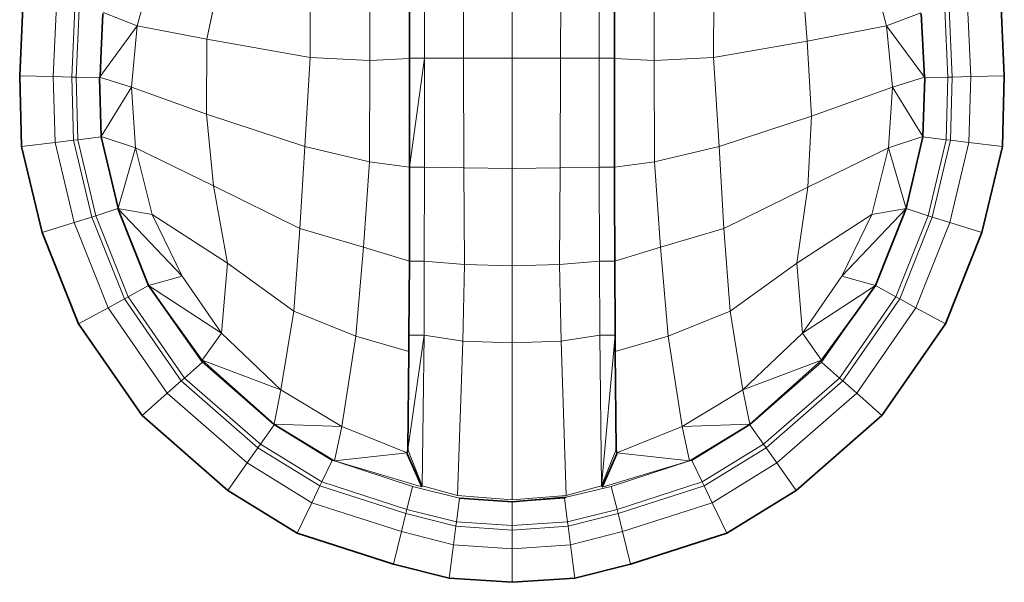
# Model space of a CAD drawing. Header units: inches. Extents: x 0 to 12.9, y 0 to 8.3.
# Tile 11 of 33: x 3.292 to 3.501, y 6.375 to 6.494. Entities that reach past the tile are written whole.
import ezdxf

# ---------------------------------------------------------------- set-up
doc = ezdxf.new("R2010")
doc.units = ezdxf.units.IN
doc.header["$MEASUREMENT"] = 0

# ---------------------------------------------------------------- blocks, each defined once
blk = doc.blocks.new('MODEL_0')
at = {"lineweight": 0}
for p, q in [((3.31695, 6.49306), (3.32105, 6.508)), ((3.32105, 6.508), (3.31695, 6.49306)), ((3.38616, 6.48623), (3.38609, 6.50662)), ((3.38609, 6.50662), (3.38616, 6.48623)), ((3.39644, 6.48624), (3.39644, 6.50686)), ((3.39644, 6.50686), (3.39644, 6.48624)), ((3.40679, 6.50662), (3.40672, 6.48623)), ((3.40672, 6.48623), (3.40679, 6.50662)), ((3.47592, 6.49306), (3.47182, 6.508)), ((3.47182, 6.508), (3.47592, 6.49306)), ((3.33168, 6.49022), (3.33514, 6.50633)), ((3.33514, 6.50633), (3.33168, 6.49022)), ((3.35364, 6.50501), (3.35365, 6.48634)), ((3.35365, 6.48634), (3.35364, 6.50501)), ((3.36628, 6.48572), (3.36628, 6.50446)), ((3.36628, 6.50446), (3.36628, 6.48572)), ((3.37469, 6.48623), (3.37469, 6.50523)), ((3.37469, 6.50523), (3.37469, 6.48623)), ((3.37791, 6.48623), (3.37791, 6.50639)), ((3.37791, 6.50639), (3.37791, 6.48623)), ((3.41496, 6.50639), (3.41496, 6.48623)), ((3.41496, 6.48623), (3.41496, 6.50639)), ((3.41819, 6.50523), (3.41818, 6.48623)), ((3.41818, 6.48623), (3.41819, 6.50523)), ((3.4266, 6.50446), (3.4266, 6.48572)), ((3.4266, 6.48572), (3.4266, 6.50446)), ((3.43921, 6.48634), (3.43923, 6.50501)), ((3.43923, 6.50501), (3.43921, 6.48634)), ((3.45904, 6.48984), (3.45774, 6.50633)), ((3.45774, 6.50633), (3.45904, 6.48984)), ((3.29273, 6.49874), (3.292, 6.48246)), ((3.292, 6.48246), (3.29273, 6.49874)), ((3.50088, 6.48246), (3.50015, 6.49874)), ((3.50015, 6.49874), (3.50088, 6.48246)), ((3.2991, 6.4823), (3.29978, 6.49747)), ((3.29978, 6.49747), (3.2991, 6.4823)), ((3.30304, 6.48221), (3.30369, 6.49677)), ((3.30369, 6.49677), (3.30304, 6.48221)), ((3.30396, 6.4822), (3.3046, 6.4966)), ((3.3046, 6.4966), (3.30396, 6.4822)), ((3.48827, 6.4966), (3.48892, 6.4822)), ((3.48892, 6.4822), (3.48827, 6.4966)), ((3.48919, 6.49677), (3.48984, 6.48221)), ((3.48984, 6.48221), (3.48919, 6.49677)), ((3.4931, 6.49747), (3.49377, 6.4823)), ((3.49377, 6.4823), (3.4931, 6.49747)), ((3.30926, 6.48777), (3.30961, 6.4957)), ((3.30961, 6.4957), (3.30926, 6.48777)), ((3.31695, 6.49306), (3.30974, 6.49592)), ((3.30974, 6.49592), (3.31695, 6.49306)), ((3.47592, 6.49306), (3.48318, 6.49587)), ((3.48318, 6.49587), (3.47592, 6.49306)), ((3.48326, 6.4957), (3.48392, 6.48219)), ((3.48392, 6.48219), (3.48326, 6.4957)), ((3.30908, 6.48236), (3.31695, 6.49306)), ((3.31695, 6.49306), (3.30908, 6.48236)), ((3.31572, 6.48004), (3.31695, 6.49306)), ((3.31695, 6.49306), (3.31572, 6.48004)), ((3.31695, 6.49306), (3.33168, 6.49022)), ((3.33168, 6.49022), (3.31695, 6.49306)), ((3.47592, 6.49306), (3.45904, 6.48984)), ((3.45904, 6.48984), (3.47592, 6.49306)), ((3.48392, 6.48219), (3.47592, 6.49306)), ((3.47592, 6.49306), (3.47714, 6.48004)), ((3.47714, 6.48004), (3.47592, 6.49306)), ((3.47592, 6.49306), (3.48392, 6.48219)), ((3.33165, 6.47432), (3.33168, 6.49022)), ((3.33168, 6.49022), (3.33165, 6.47432)), ((3.35365, 6.48634), (3.33168, 6.49022)), ((3.33168, 6.49022), (3.35365, 6.48634)), ((3.45904, 6.48984), (3.43921, 6.48634)), ((3.43921, 6.48634), (3.45904, 6.48984)), ((3.45904, 6.48984), (3.46, 6.47392)), ((3.46, 6.47392), (3.45904, 6.48984)), ((3.30908, 6.48236), (3.30926, 6.48777)), ((3.30926, 6.48777), (3.30908, 6.48236)), ((3.35365, 6.48634), (3.3525, 6.4675)), ((3.3525, 6.4675), (3.35365, 6.48634)), ((3.35365, 6.48634), (3.36628, 6.48572)), ((3.36628, 6.48572), (3.35365, 6.48634)), ((3.36623, 6.46424), (3.36628, 6.48572)), ((3.36628, 6.48572), (3.36623, 6.46424)), ((3.37469, 6.48614), (3.36628, 6.48572)), ((3.36628, 6.48572), (3.37469, 6.48614)), ((3.37791, 6.48623), (3.37469, 6.48623)), ((3.37469, 6.48623), (3.37469, 6.48614)), ((3.3747, 6.46308), (3.37469, 6.48623)), ((3.37469, 6.48623), (3.37791, 6.48623)), ((3.37469, 6.48614), (3.3747, 6.46308)), ((3.3747, 6.46308), (3.37791, 6.48623)), ((3.37791, 6.48623), (3.3747, 6.46308)), ((3.38616, 6.48623), (3.37791, 6.48623)), ((3.37791, 6.48623), (3.38616, 6.48623)), ((3.37791, 6.46308), (3.37791, 6.48623)), ((3.37791, 6.48623), (3.37791, 6.46308)), ((3.39644, 6.48624), (3.38616, 6.48623)), ((3.38616, 6.48623), (3.39644, 6.48624)), ((3.38624, 6.46295), (3.38616, 6.48623)), ((3.38616, 6.48623), (3.38624, 6.46295)), ((3.40672, 6.48623), (3.39644, 6.48624)), ((3.39644, 6.48624), (3.40672, 6.48623)), ((3.39644, 6.46281), (3.39644, 6.48624)), ((3.39644, 6.48624), (3.39644, 6.46281)), ((3.40663, 6.46295), (3.40672, 6.48623)), ((3.40672, 6.48623), (3.40663, 6.46295)), ((3.41496, 6.48623), (3.40672, 6.48623)), ((3.40672, 6.48623), (3.41496, 6.48623)), ((3.41818, 6.48623), (3.41496, 6.48623)), ((3.41496, 6.48623), (3.41496, 6.46308)), ((3.41496, 6.46308), (3.41496, 6.48623)), ((3.41496, 6.48623), (3.41818, 6.48623)), ((3.41818, 6.48623), (3.41819, 6.48614)), ((3.41819, 6.48614), (3.41818, 6.48623)), ((3.41819, 6.48614), (3.41819, 6.46307)), ((3.4266, 6.48572), (3.41819, 6.48614)), ((3.41819, 6.46307), (3.41819, 6.48614)), ((3.41819, 6.48614), (3.4266, 6.48572)), ((3.4266, 6.48572), (3.43921, 6.48634)), ((3.43921, 6.48634), (3.4266, 6.48572)), ((3.42665, 6.46424), (3.4266, 6.48572)), ((3.4266, 6.48572), (3.42665, 6.46424)), ((3.44037, 6.4675), (3.43921, 6.48634)), ((3.43921, 6.48634), (3.44037, 6.4675)), ((3.292, 6.48246), (3.29241, 6.46747)), ((3.2991, 6.4823), (3.292, 6.48246)), ((3.29241, 6.46747), (3.292, 6.48246)), ((3.292, 6.48246), (3.2991, 6.4823)), ((3.29949, 6.46833), (3.2991, 6.4823)), ((3.2991, 6.4823), (3.30304, 6.48221)), ((3.30304, 6.48221), (3.2991, 6.4823)), ((3.2991, 6.4823), (3.29949, 6.46833)), ((3.30341, 6.4688), (3.30304, 6.48221)), ((3.30304, 6.48221), (3.30396, 6.4822)), ((3.30396, 6.4822), (3.30304, 6.48221)), ((3.30304, 6.48221), (3.30341, 6.4688)), ((3.30896, 6.48208), (3.30396, 6.4822)), ((3.30433, 6.46891), (3.30396, 6.4822)), ((3.30396, 6.4822), (3.30896, 6.48208)), ((3.30396, 6.4822), (3.30433, 6.46891)), ((3.30896, 6.48219), (3.30908, 6.48236)), ((3.30908, 6.48236), (3.30896, 6.48219)), ((3.31572, 6.48004), (3.30896, 6.48219)), ((3.30896, 6.48219), (3.30896, 6.48208)), ((3.30896, 6.48208), (3.30896, 6.48219)), ((3.30896, 6.48219), (3.31572, 6.48004)), ((3.30896, 6.48208), (3.30927, 6.46961)), ((3.30927, 6.46961), (3.30896, 6.48208)), ((3.48392, 6.48219), (3.47714, 6.48004)), ((3.47714, 6.48004), (3.48392, 6.48219)), ((3.48361, 6.46961), (3.48399, 6.48208)), ((3.48399, 6.48208), (3.48361, 6.46961)), ((3.48399, 6.48208), (3.48392, 6.48219)), ((3.48392, 6.48219), (3.48399, 6.48208)), ((3.48892, 6.4822), (3.48399, 6.48208)), ((3.48399, 6.48208), (3.48892, 6.4822)), ((3.48892, 6.4822), (3.48855, 6.46891)), ((3.48855, 6.46891), (3.48892, 6.4822)), ((3.48892, 6.4822), (3.48984, 6.48221)), ((3.48984, 6.48221), (3.48892, 6.4822)), ((3.48984, 6.48221), (3.48946, 6.4688)), ((3.48946, 6.4688), (3.48984, 6.48221)), ((3.48984, 6.48221), (3.49377, 6.4823)), ((3.49377, 6.4823), (3.48984, 6.48221)), ((3.49377, 6.4823), (3.49338, 6.46833)), ((3.49338, 6.46833), (3.49377, 6.4823)), ((3.49377, 6.4823), (3.50088, 6.48246)), ((3.50088, 6.48246), (3.49377, 6.4823)), ((3.50046, 6.46747), (3.50088, 6.48246)), ((3.50088, 6.48246), (3.50046, 6.46747)), ((3.30927, 6.46961), (3.31572, 6.48004)), ((3.31572, 6.48004), (3.30927, 6.46961)), ((3.33165, 6.47432), (3.31572, 6.48004)), ((3.31572, 6.48004), (3.33165, 6.47432)), ((3.3166, 6.46722), (3.31572, 6.48004)), ((3.31572, 6.48004), (3.3166, 6.46722)), ((3.47714, 6.48004), (3.46, 6.47392)), ((3.46, 6.47392), (3.47714, 6.48004)), ((3.47714, 6.48004), (3.47628, 6.46722)), ((3.47628, 6.46722), (3.47714, 6.48004)), ((3.47714, 6.48004), (3.48361, 6.46961)), ((3.48361, 6.46961), (3.47714, 6.48004)), ((3.3525, 6.4675), (3.33165, 6.47432)), ((3.33311, 6.45912), (3.33165, 6.47432)), ((3.33165, 6.47432), (3.3525, 6.4675)), ((3.33165, 6.47432), (3.33311, 6.45912)), ((3.46, 6.47392), (3.44037, 6.4675)), ((3.44037, 6.4675), (3.46, 6.47392)), ((3.46, 6.47392), (3.45917, 6.45883)), ((3.45917, 6.45883), (3.46, 6.47392)), ((3.30433, 6.46891), (3.30929, 6.46952)), ((3.30929, 6.46952), (3.30433, 6.46891)), ((3.3166, 6.46722), (3.30927, 6.46961)), ((3.30927, 6.46961), (3.3166, 6.46722)), ((3.30929, 6.46952), (3.30927, 6.46961)), ((3.30927, 6.46961), (3.30929, 6.46952)), ((3.31288, 6.45441), (3.30929, 6.46952)), ((3.30929, 6.46952), (3.31288, 6.45441)), ((3.48361, 6.46961), (3.47628, 6.46722)), ((3.47628, 6.46722), (3.48361, 6.46961)), ((3.48359, 6.46952), (3.48003, 6.4543)), ((3.48003, 6.4543), (3.48359, 6.46952)), ((3.48361, 6.46961), (3.48359, 6.46952)), ((3.48359, 6.46952), (3.48361, 6.46961)), ((3.48359, 6.46952), (3.48855, 6.46891)), ((3.48855, 6.46891), (3.48359, 6.46952)), ((3.29949, 6.46833), (3.29241, 6.46747)), ((3.29241, 6.46747), (3.29949, 6.46833)), ((3.29241, 6.46747), (3.29676, 6.44923)), ((3.29676, 6.44923), (3.29241, 6.46747)), ((3.29949, 6.46833), (3.30341, 6.4688)), ((3.30341, 6.4688), (3.29949, 6.46833)), ((3.30354, 6.45133), (3.29949, 6.46833)), ((3.29949, 6.46833), (3.30354, 6.45133)), ((3.30341, 6.4688), (3.30433, 6.46891)), ((3.30433, 6.46891), (3.30341, 6.4688)), ((3.3073, 6.45249), (3.30341, 6.4688)), ((3.30341, 6.4688), (3.3073, 6.45249)), ((3.30818, 6.45277), (3.30433, 6.46891)), ((3.30433, 6.46891), (3.30818, 6.45277)), ((3.31288, 6.45441), (3.3166, 6.46722)), ((3.3166, 6.46722), (3.31288, 6.45441)), ((3.32008, 6.45306), (3.3166, 6.46722)), ((3.3166, 6.46722), (3.33311, 6.45912)), ((3.33311, 6.45912), (3.3166, 6.46722)), ((3.3166, 6.46722), (3.32008, 6.45306)), ((3.35146, 6.45007), (3.3525, 6.4675)), ((3.3525, 6.4675), (3.35146, 6.45007)), ((3.36623, 6.46424), (3.3525, 6.4675)), ((3.3525, 6.4675), (3.36623, 6.46424)), ((3.42665, 6.46424), (3.44037, 6.4675)), ((3.44037, 6.4675), (3.42665, 6.46424)), ((3.44141, 6.45007), (3.44037, 6.4675)), ((3.44037, 6.4675), (3.44141, 6.45007)), ((3.45917, 6.45883), (3.47628, 6.46722)), ((3.47628, 6.46722), (3.45917, 6.45883)), ((3.47628, 6.46722), (3.4728, 6.45306)), ((3.4728, 6.45306), (3.47628, 6.46722)), ((3.47628, 6.46722), (3.48003, 6.4543)), ((3.48003, 6.4543), (3.47628, 6.46722)), ((3.48855, 6.46891), (3.4847, 6.45277)), ((3.4847, 6.45277), (3.48855, 6.46891)), ((3.48946, 6.4688), (3.48558, 6.45249)), ((3.48558, 6.45249), (3.48946, 6.4688)), ((3.48855, 6.46891), (3.48946, 6.4688)), ((3.48946, 6.4688), (3.48855, 6.46891)), ((3.49338, 6.46833), (3.48934, 6.45133)), ((3.48934, 6.45133), (3.49338, 6.46833)), ((3.48946, 6.4688), (3.49338, 6.46833)), ((3.49338, 6.46833), (3.48946, 6.4688)), ((3.49338, 6.46833), (3.50046, 6.46747)), ((3.50046, 6.46747), (3.49338, 6.46833)), ((3.49612, 6.44923), (3.50046, 6.46747)), ((3.50046, 6.46747), (3.49612, 6.44923)), ((3.36623, 6.46424), (3.36493, 6.44612)), ((3.36493, 6.44612), (3.36623, 6.46424)), ((3.3747, 6.46308), (3.36623, 6.46424)), ((3.36623, 6.46424), (3.3747, 6.46308)), ((3.37468, 6.45813), (3.3747, 6.46308)), ((3.3747, 6.46308), (3.37468, 6.45813)), ((3.3747, 6.46308), (3.37791, 6.46308)), ((3.37791, 6.46308), (3.3747, 6.46308)), ((3.37784, 6.44315), (3.37791, 6.46308)), ((3.37791, 6.46308), (3.37784, 6.44315)), ((3.37791, 6.46308), (3.38624, 6.46295)), ((3.38624, 6.46295), (3.37791, 6.46308)), ((3.38634, 6.44244), (3.38624, 6.46295)), ((3.38624, 6.46295), (3.39644, 6.46281)), ((3.39644, 6.46281), (3.38624, 6.46295)), ((3.38624, 6.46295), (3.38634, 6.44244)), ((3.40663, 6.46295), (3.39644, 6.46281)), ((3.39644, 6.46281), (3.40663, 6.46295)), ((3.39644, 6.44219), (3.39644, 6.46281)), ((3.39644, 6.46281), (3.39644, 6.44219)), ((3.40663, 6.46295), (3.40654, 6.44244)), ((3.40654, 6.44244), (3.40663, 6.46295)), ((3.41496, 6.46308), (3.40663, 6.46295)), ((3.40663, 6.46295), (3.41496, 6.46308)), ((3.41496, 6.46308), (3.41503, 6.44315)), ((3.41819, 6.46307), (3.41496, 6.46308)), ((3.41503, 6.44315), (3.41496, 6.46308)), ((3.41496, 6.46308), (3.41819, 6.46307)), ((3.41819, 6.46307), (3.42665, 6.46424)), ((3.42665, 6.46424), (3.41819, 6.46307)), ((3.4182, 6.45813), (3.41819, 6.46307)), ((3.41819, 6.46307), (3.4182, 6.45813)), ((3.42795, 6.44612), (3.42665, 6.46424)), ((3.42665, 6.46424), (3.42795, 6.44612)), ((3.35146, 6.45007), (3.33311, 6.45912)), ((3.33605, 6.44269), (3.33311, 6.45912)), ((3.33311, 6.45912), (3.35146, 6.45007)), ((3.33311, 6.45912), (3.33605, 6.44269)), ((3.45917, 6.45883), (3.44141, 6.45007)), ((3.44141, 6.45007), (3.45917, 6.45883)), ((3.45917, 6.45883), (3.45683, 6.44269)), ((3.45683, 6.44269), (3.45917, 6.45883)), ((3.37466, 6.44315), (3.37468, 6.45813)), ((3.37468, 6.45813), (3.37466, 6.44315)), ((3.41825, 6.44315), (3.4182, 6.45813)), ((3.4182, 6.45813), (3.41825, 6.44315)), ((3.31285, 6.4543), (3.31288, 6.45441)), ((3.31288, 6.45441), (3.31285, 6.4543)), ((3.30354, 6.45133), (3.3073, 6.45249)), ((3.3073, 6.45249), (3.30354, 6.45133)), ((3.3073, 6.45249), (3.30818, 6.45277)), ((3.30818, 6.45277), (3.3073, 6.45249)), ((3.3142, 6.43515), (3.3073, 6.45249)), ((3.3073, 6.45249), (3.3142, 6.43515)), ((3.30818, 6.45277), (3.31285, 6.4543)), ((3.31285, 6.4543), (3.30818, 6.45277)), ((3.31501, 6.43558), (3.30818, 6.45277)), ((3.30818, 6.45277), (3.31501, 6.43558)), ((3.3265, 6.43998), (3.31285, 6.4543)), ((3.31285, 6.4543), (3.32008, 6.45306)), ((3.31932, 6.43796), (3.31285, 6.4543)), ((3.31285, 6.4543), (3.3265, 6.43998)), ((3.31285, 6.4543), (3.31932, 6.43796)), ((3.32008, 6.45306), (3.31285, 6.4543)), ((3.3265, 6.43998), (3.32008, 6.45306)), ((3.32008, 6.45306), (3.33605, 6.44269)), ((3.32008, 6.45306), (3.3265, 6.43998)), ((3.33605, 6.44269), (3.32008, 6.45306)), ((3.45683, 6.44269), (3.4728, 6.45306)), ((3.4728, 6.45306), (3.45683, 6.44269)), ((3.48003, 6.4543), (3.46638, 6.43998)), ((3.46638, 6.43998), (3.48003, 6.4543)), ((3.4728, 6.45306), (3.46638, 6.43998)), ((3.46638, 6.43998), (3.4728, 6.45306)), ((3.4728, 6.45306), (3.48003, 6.4543)), ((3.48003, 6.4543), (3.4728, 6.45306)), ((3.48003, 6.4543), (3.47355, 6.43796)), ((3.47355, 6.43796), (3.48003, 6.4543)), ((3.4847, 6.45277), (3.47786, 6.43558)), ((3.47786, 6.43558), (3.4847, 6.45277)), ((3.48558, 6.45249), (3.47868, 6.43516)), ((3.47868, 6.43516), (3.48558, 6.45249)), ((3.48003, 6.4543), (3.4847, 6.45277)), ((3.4847, 6.45277), (3.48003, 6.4543)), ((3.4847, 6.45277), (3.48558, 6.45249)), ((3.48558, 6.45249), (3.4847, 6.45277)), ((3.48558, 6.45249), (3.48934, 6.45133)), ((3.48934, 6.45133), (3.48558, 6.45249)), ((3.30354, 6.45133), (3.29676, 6.44923)), ((3.29676, 6.44923), (3.30354, 6.45133)), ((3.31074, 6.43325), (3.30354, 6.45133)), ((3.30354, 6.45133), (3.31074, 6.43325)), ((3.48934, 6.45133), (3.48214, 6.43325)), ((3.48214, 6.43325), (3.48934, 6.45133)), ((3.48934, 6.45133), (3.49612, 6.44923)), ((3.49612, 6.44923), (3.48934, 6.45133)), ((3.29676, 6.44923), (3.30448, 6.42983)), ((3.30448, 6.42983), (3.29676, 6.44923)), ((3.35014, 6.43252), (3.35146, 6.45007)), ((3.35146, 6.45007), (3.35014, 6.43252)), ((3.36493, 6.44612), (3.35146, 6.45007)), ((3.35146, 6.45007), (3.36493, 6.44612)), ((3.44141, 6.45007), (3.42795, 6.44612)), ((3.42795, 6.44612), (3.44141, 6.45007)), ((3.44141, 6.45007), (3.44274, 6.43252)), ((3.44274, 6.43252), (3.44141, 6.45007)), ((3.48839, 6.42983), (3.49612, 6.44923)), ((3.49612, 6.44923), (3.48839, 6.42983)), ((3.3633, 6.42727), (3.36493, 6.44612)), ((3.36493, 6.44612), (3.3633, 6.42727)), ((3.36493, 6.44612), (3.37466, 6.44315)), ((3.37466, 6.44315), (3.36493, 6.44612)), ((3.42795, 6.44612), (3.41825, 6.44315)), ((3.41825, 6.44315), (3.42795, 6.44612)), ((3.42957, 6.42727), (3.42795, 6.44612)), ((3.42795, 6.44612), (3.42957, 6.42727)), ((3.33479, 6.42788), (3.33605, 6.44269)), ((3.33605, 6.44269), (3.33479, 6.42788)), ((3.33605, 6.44269), (3.35014, 6.43252)), ((3.35014, 6.43252), (3.33605, 6.44269)), ((3.37457, 6.42743), (3.37466, 6.44315)), ((3.37466, 6.44315), (3.37457, 6.42743)), ((3.37466, 6.44315), (3.37784, 6.44315)), ((3.37784, 6.44315), (3.37466, 6.44315)), ((3.37778, 6.42743), (3.37784, 6.44315)), ((3.37784, 6.44315), (3.37778, 6.42743)), ((3.38634, 6.44244), (3.37784, 6.44315)), ((3.37784, 6.44315), (3.38634, 6.44244)), ((3.38603, 6.42619), (3.38634, 6.44244)), ((3.38634, 6.44244), (3.38603, 6.42619)), ((3.39644, 6.44219), (3.38634, 6.44244)), ((3.38634, 6.44244), (3.39644, 6.44219)), ((3.40654, 6.44244), (3.39644, 6.44219)), ((3.39644, 6.44219), (3.40654, 6.44244)), ((3.39644, 6.42584), (3.39644, 6.44219)), ((3.39644, 6.44219), (3.39644, 6.42584)), ((3.41503, 6.44315), (3.40654, 6.44244)), ((3.40654, 6.44244), (3.41503, 6.44315)), ((3.40654, 6.44244), (3.40685, 6.42619)), ((3.40685, 6.42619), (3.40654, 6.44244)), ((3.41825, 6.44315), (3.41503, 6.44315)), ((3.41503, 6.44315), (3.41825, 6.44315)), ((3.41509, 6.42743), (3.41503, 6.44315)), ((3.41503, 6.44315), (3.41509, 6.42743)), ((3.41825, 6.44315), (3.41831, 6.42743)), ((3.41831, 6.42743), (3.41825, 6.44315)), ((3.44274, 6.43252), (3.45683, 6.44269)), ((3.45683, 6.44269), (3.44274, 6.43252)), ((3.45683, 6.44269), (3.45808, 6.42788)), ((3.45808, 6.42788), (3.45683, 6.44269)), ((3.31932, 6.43796), (3.3265, 6.43998)), ((3.3265, 6.43998), (3.31932, 6.43796)), ((3.33479, 6.42788), (3.3265, 6.43998)), ((3.3265, 6.43998), (3.33479, 6.42788)), ((3.46638, 6.43998), (3.45808, 6.42788)), ((3.45808, 6.42788), (3.46638, 6.43998)), ((3.46638, 6.43998), (3.47355, 6.43796)), ((3.47355, 6.43796), (3.46638, 6.43998)), ((3.31932, 6.43796), (3.31501, 6.43558)), ((3.31501, 6.43558), (3.31932, 6.43796)), ((3.33479, 6.42788), (3.31932, 6.43796)), ((3.31932, 6.43796), (3.33479, 6.42788)), ((3.33074, 6.42217), (3.31932, 6.43796)), ((3.31932, 6.43796), (3.33075, 6.42172)), ((3.47355, 6.43796), (3.45808, 6.42788)), ((3.45808, 6.42788), (3.47355, 6.43796)), ((3.47355, 6.43796), (3.46935, 6.43214)), ((3.46935, 6.43214), (3.47355, 6.43796)), ((3.47786, 6.43558), (3.47355, 6.43796)), ((3.47355, 6.43796), (3.47786, 6.43558)), ((3.3142, 6.43515), (3.31501, 6.43558)), ((3.31501, 6.43558), (3.3142, 6.43515)), ((3.32696, 6.41835), (3.31501, 6.43558)), ((3.31501, 6.43558), (3.32696, 6.41835)), ((3.47786, 6.43558), (3.46591, 6.41835)), ((3.46591, 6.41835), (3.47786, 6.43558)), ((3.47786, 6.43558), (3.47827, 6.43536)), ((3.47827, 6.43536), (3.47786, 6.43558)), ((3.31074, 6.43325), (3.3142, 6.43515)), ((3.3142, 6.43515), (3.31074, 6.43325)), ((3.32627, 6.41774), (3.3142, 6.43515)), ((3.3142, 6.43515), (3.32627, 6.41774)), ((3.47868, 6.43516), (3.4666, 6.41774)), ((3.4666, 6.41774), (3.47868, 6.43516)), ((3.47827, 6.43536), (3.47868, 6.43516)), ((3.47868, 6.43516), (3.47827, 6.43536)), ((3.47868, 6.43516), (3.48214, 6.43325)), ((3.48214, 6.43325), (3.47868, 6.43516)), ((3.31074, 6.43325), (3.30448, 6.42983)), ((3.30448, 6.42983), (3.31074, 6.43325)), ((3.32331, 6.41511), (3.31074, 6.43325)), ((3.31074, 6.43325), (3.32331, 6.41511)), ((3.34743, 6.41588), (3.35014, 6.43252)), ((3.35014, 6.43252), (3.34743, 6.41588)), ((3.3633, 6.42727), (3.35014, 6.43252)), ((3.35014, 6.43252), (3.3633, 6.42727)), ((3.44274, 6.43252), (3.42957, 6.42727)), ((3.42957, 6.42727), (3.44274, 6.43252)), ((3.44274, 6.43252), (3.44544, 6.41588)), ((3.44544, 6.41588), (3.44274, 6.43252)), ((3.46212, 6.42172), (3.46935, 6.43214)), ((3.46935, 6.43214), (3.46213, 6.42217)), ((3.48214, 6.43325), (3.46956, 6.41511)), ((3.46956, 6.41511), (3.48214, 6.43325)), ((3.48214, 6.43325), (3.48839, 6.42983)), ((3.48839, 6.42983), (3.48214, 6.43325)), ((3.30448, 6.42983), (3.31798, 6.41037)), ((3.31798, 6.41037), (3.30448, 6.42983)), ((3.4749, 6.41037), (3.48839, 6.42983)), ((3.48839, 6.42983), (3.4749, 6.41037)), ((3.33074, 6.42217), (3.33479, 6.42788)), ((3.33479, 6.42788), (3.33074, 6.42217)), ((3.34743, 6.41588), (3.33479, 6.42788)), ((3.33479, 6.42788), (3.34743, 6.41588)), ((3.3633, 6.42727), (3.36032, 6.40805)), ((3.36032, 6.40805), (3.3633, 6.42727)), ((3.37453, 6.42401), (3.3633, 6.42727)), ((3.3633, 6.42727), (3.37453, 6.42401)), ((3.37431, 6.40322), (3.37778, 6.42743)), ((3.37778, 6.42743), (3.37431, 6.40322)), ((3.37457, 6.42743), (3.37453, 6.42401)), ((3.37453, 6.42401), (3.37457, 6.42743)), ((3.37778, 6.42743), (3.37457, 6.42743)), ((3.37457, 6.42743), (3.37778, 6.42743)), ((3.37741, 6.39547), (3.37778, 6.42743)), ((3.37778, 6.42743), (3.37741, 6.39547)), ((3.37778, 6.42743), (3.38603, 6.42619)), ((3.38603, 6.42619), (3.37778, 6.42743)), ((3.41509, 6.42743), (3.40685, 6.42619)), ((3.40685, 6.42619), (3.41509, 6.42743)), ((3.41831, 6.42743), (3.41509, 6.42743)), ((3.41509, 6.42743), (3.41831, 6.42743)), ((3.41546, 6.39547), (3.41509, 6.42743)), ((3.41509, 6.42743), (3.41546, 6.39547)), ((3.41831, 6.42743), (3.41546, 6.39547)), ((3.41546, 6.39547), (3.41831, 6.42743)), ((3.41835, 6.42401), (3.41831, 6.42743)), ((3.41831, 6.42743), (3.41835, 6.42401)), ((3.41835, 6.42401), (3.42957, 6.42727)), ((3.42957, 6.42727), (3.41835, 6.42401)), ((3.43256, 6.40805), (3.42957, 6.42727)), ((3.42957, 6.42727), (3.43256, 6.40805)), ((3.45808, 6.42788), (3.44544, 6.41588)), ((3.44544, 6.41588), (3.45808, 6.42788)), ((3.45808, 6.42788), (3.46213, 6.42217)), ((3.46213, 6.42217), (3.45808, 6.42788)), ((3.38491, 6.3934), (3.38603, 6.42619)), ((3.38603, 6.42619), (3.38491, 6.3934)), ((3.38603, 6.42619), (3.39644, 6.42584)), ((3.39644, 6.42584), (3.38603, 6.42619)), ((3.40685, 6.42619), (3.39644, 6.42584)), ((3.39644, 6.42584), (3.40685, 6.42619)), ((3.39644, 6.39249), (3.39644, 6.42584)), ((3.39644, 6.42584), (3.39644, 6.39249)), ((3.40796, 6.3934), (3.40685, 6.42619)), ((3.40685, 6.42619), (3.40796, 6.3934)), ((3.37431, 6.40322), (3.37453, 6.42401)), ((3.37453, 6.42401), (3.37431, 6.40322)), ((3.41857, 6.40322), (3.41835, 6.42401)), ((3.41835, 6.42401), (3.41857, 6.40322)), ((3.32696, 6.41835), (3.33075, 6.42172)), ((3.33075, 6.42172), (3.32696, 6.41835)), ((3.34743, 6.41588), (3.33074, 6.42217)), ((3.34599, 6.40854), (3.33074, 6.42217)), ((3.33074, 6.42217), (3.34743, 6.41588)), ((3.33075, 6.42172), (3.34598, 6.40845)), ((3.46213, 6.42217), (3.44544, 6.41588)), ((3.44544, 6.41588), (3.46213, 6.42217)), ((3.46213, 6.42217), (3.44689, 6.40854)), ((3.4469, 6.40845), (3.46212, 6.42172)), ((3.46212, 6.42172), (3.46591, 6.41835)), ((3.46591, 6.41835), (3.46212, 6.42172)), ((3.32331, 6.41511), (3.32627, 6.41774)), ((3.32627, 6.41774), (3.32331, 6.41511)), ((3.32627, 6.41774), (3.32696, 6.41835)), ((3.32696, 6.41835), (3.32627, 6.41774)), ((3.34254, 6.40356), (3.32627, 6.41774)), ((3.32627, 6.41774), (3.34254, 6.40356)), ((3.34307, 6.40431), (3.32696, 6.41835)), ((3.32696, 6.41835), (3.34307, 6.40431)), ((3.46591, 6.41835), (3.4498, 6.40431)), ((3.4498, 6.40431), (3.46591, 6.41835)), ((3.4666, 6.41774), (3.45034, 6.40356)), ((3.45034, 6.40356), (3.4666, 6.41774)), ((3.46591, 6.41835), (3.4666, 6.41774)), ((3.4666, 6.41774), (3.46591, 6.41835)), ((3.4666, 6.41774), (3.46956, 6.41511)), ((3.46956, 6.41511), (3.4666, 6.41774)), ((3.32331, 6.41511), (3.31798, 6.41037)), ((3.31798, 6.41037), (3.32331, 6.41511)), ((3.34026, 6.40033), (3.32331, 6.41511)), ((3.32331, 6.41511), (3.34026, 6.40033)), ((3.34599, 6.40854), (3.34743, 6.41588)), ((3.34743, 6.41588), (3.34599, 6.40854)), ((3.36032, 6.40805), (3.34743, 6.41588)), ((3.34743, 6.41588), (3.36032, 6.40805)), ((3.44544, 6.41588), (3.43256, 6.40805)), ((3.43256, 6.40805), (3.44544, 6.41588)), ((3.44544, 6.41588), (3.44689, 6.40854)), ((3.44689, 6.40854), (3.44544, 6.41588)), ((3.46956, 6.41511), (3.45261, 6.40033)), ((3.45261, 6.40033), (3.46956, 6.41511)), ((3.46956, 6.41511), (3.4749, 6.41037)), ((3.4749, 6.41037), (3.46956, 6.41511)), ((3.31798, 6.41037), (3.33617, 6.39451)), ((3.33617, 6.39451), (3.31798, 6.41037)), ((3.34598, 6.40845), (3.34307, 6.40431)), ((3.34307, 6.40431), (3.34598, 6.40845)), ((3.34598, 6.40845), (3.35829, 6.40087)), ((3.36032, 6.40805), (3.34599, 6.40854)), ((3.35879, 6.40081), (3.34599, 6.40854)), ((3.34599, 6.40854), (3.36032, 6.40805)), ((3.44689, 6.40854), (3.43256, 6.40805)), ((3.43256, 6.40805), (3.44689, 6.40854)), ((3.44689, 6.40854), (3.43408, 6.40081)), ((3.43459, 6.40087), (3.4469, 6.40845)), ((3.4498, 6.40431), (3.4469, 6.40845)), ((3.4469, 6.40845), (3.4498, 6.40431)), ((3.45671, 6.39451), (3.4749, 6.41037)), ((3.4749, 6.41037), (3.45671, 6.39451)), ((3.36032, 6.40805), (3.35879, 6.40081)), ((3.35879, 6.40081), (3.36032, 6.40805)), ((3.37419, 6.40247), (3.36032, 6.40805)), ((3.36032, 6.40805), (3.37419, 6.40247)), ((3.43256, 6.40805), (3.4187, 6.40248)), ((3.4187, 6.40248), (3.43256, 6.40805)), ((3.43408, 6.40081), (3.43256, 6.40805)), ((3.43256, 6.40805), (3.43408, 6.40081)), ((3.34254, 6.40356), (3.34307, 6.40431)), ((3.34307, 6.40431), (3.34254, 6.40356)), ((3.35609, 6.39631), (3.34307, 6.40431)), ((3.34307, 6.40431), (3.35609, 6.39631)), ((3.4498, 6.40431), (3.43678, 6.39631)), ((3.43678, 6.39631), (3.4498, 6.40431)), ((3.4498, 6.40431), (3.45034, 6.40356)), ((3.45034, 6.40356), (3.4498, 6.40431)), ((3.34026, 6.40033), (3.34254, 6.40356)), ((3.34254, 6.40356), (3.34026, 6.40033)), ((3.35569, 6.39548), (3.34254, 6.40356)), ((3.34254, 6.40356), (3.35569, 6.39548)), ((3.35879, 6.40081), (3.37419, 6.40247)), ((3.37419, 6.40247), (3.35879, 6.40081)), ((3.37419, 6.40247), (3.37418, 6.40224)), ((3.37418, 6.40224), (3.37731, 6.39526)), ((3.37431, 6.40322), (3.37419, 6.40247)), ((3.37741, 6.39547), (3.37431, 6.40322)), ((3.41857, 6.40322), (3.41546, 6.39547)), ((3.41559, 6.39519), (3.4187, 6.40224)), ((3.4187, 6.40248), (3.41857, 6.40322)), ((3.4187, 6.40224), (3.4187, 6.40248)), ((3.4187, 6.40248), (3.43408, 6.40081)), ((3.43408, 6.40081), (3.4187, 6.40248)), ((3.45034, 6.40356), (3.43719, 6.39548)), ((3.43719, 6.39548), (3.45034, 6.40356)), ((3.45034, 6.40356), (3.45261, 6.40033)), ((3.45261, 6.40033), (3.45034, 6.40356)), ((3.34026, 6.40033), (3.33617, 6.39451)), ((3.33617, 6.39451), (3.34026, 6.40033)), ((3.35397, 6.39191), (3.34026, 6.40033)), ((3.34026, 6.40033), (3.35397, 6.39191)), ((3.35609, 6.39631), (3.35829, 6.40087)), ((3.35829, 6.40087), (3.35609, 6.39631)), ((3.35829, 6.40087), (3.35879, 6.40081)), ((3.35879, 6.40081), (3.37536, 6.39535)), ((3.37731, 6.39526), (3.35879, 6.40081)), ((3.43408, 6.40081), (3.41559, 6.39519)), ((3.41751, 6.39535), (3.43408, 6.40081)), ((3.43408, 6.40081), (3.43459, 6.40087)), ((3.43459, 6.40087), (3.43678, 6.39631)), ((3.43678, 6.39631), (3.43459, 6.40087)), ((3.45261, 6.40033), (3.4389, 6.39191)), ((3.4389, 6.39191), (3.45261, 6.40033)), ((3.45261, 6.40033), (3.45671, 6.39451)), ((3.45671, 6.39451), (3.45261, 6.40033)), ((3.35569, 6.39548), (3.35609, 6.39631)), ((3.35609, 6.39631), (3.35569, 6.39548)), ((3.37415, 6.39047), (3.35609, 6.39631)), ((3.35609, 6.39631), (3.37415, 6.39047)), ((3.43678, 6.39631), (3.41873, 6.39047)), ((3.41873, 6.39047), (3.43678, 6.39631)), ((3.43678, 6.39631), (3.43719, 6.39548)), ((3.43719, 6.39548), (3.43678, 6.39631)), ((3.33617, 6.39451), (3.35087, 6.38547)), ((3.35087, 6.38547), (3.33617, 6.39451)), ((3.35397, 6.39191), (3.35569, 6.39548)), ((3.35569, 6.39548), (3.35397, 6.39191)), ((3.37393, 6.38958), (3.35569, 6.39548)), ((3.35569, 6.39548), (3.37393, 6.38958)), ((3.37536, 6.39535), (3.37415, 6.39047)), ((3.37415, 6.39047), (3.37536, 6.39535)), ((3.37536, 6.39535), (3.38528, 6.39287)), ((3.38491, 6.3934), (3.37741, 6.39547)), ((3.41546, 6.39547), (3.40796, 6.3934)), ((3.40796, 6.39309), (3.41751, 6.39535)), ((3.41873, 6.39047), (3.41751, 6.39535)), ((3.41751, 6.39535), (3.41873, 6.39047)), ((3.43719, 6.39548), (3.41895, 6.38958)), ((3.41895, 6.38958), (3.43719, 6.39548)), ((3.43719, 6.39548), (3.4389, 6.39191)), ((3.4389, 6.39191), (3.43719, 6.39548)), ((3.442, 6.38547), (3.45671, 6.39451)), ((3.45671, 6.39451), (3.442, 6.38547)), ((3.35397, 6.39191), (3.35087, 6.38547)), ((3.35087, 6.38547), (3.35397, 6.39191)), ((3.37298, 6.38576), (3.35397, 6.39191)), ((3.35397, 6.39191), (3.37298, 6.38576)), ((3.38464, 6.38784), (3.38528, 6.39287)), ((3.38528, 6.39287), (3.38464, 6.38784)), ((3.39644, 6.39249), (3.38491, 6.3934)), ((3.38528, 6.39287), (3.39644, 6.39212)), ((3.40796, 6.3934), (3.39644, 6.39249)), ((3.39644, 6.39212), (3.4076, 6.39287)), ((3.39644, 6.38704), (3.39644, 6.39212)), ((3.39644, 6.39212), (3.39644, 6.38704)), ((3.4076, 6.39287), (3.40796, 6.39309)), ((3.40824, 6.38784), (3.4076, 6.39287)), ((3.4076, 6.39287), (3.40824, 6.38784)), ((3.4389, 6.39191), (3.41989, 6.38576)), ((3.41989, 6.38576), (3.4389, 6.39191)), ((3.4389, 6.39191), (3.442, 6.38547)), ((3.442, 6.38547), (3.4389, 6.39191)), ((3.37298, 6.38576), (3.37393, 6.38958)), ((3.37393, 6.38958), (3.37298, 6.38576)), ((3.37393, 6.38958), (3.37415, 6.39047)), ((3.37415, 6.39047), (3.37393, 6.38958)), ((3.38452, 6.38692), (3.37393, 6.38958)), ((3.37393, 6.38958), (3.38452, 6.38692)), ((3.38464, 6.38784), (3.37415, 6.39047)), ((3.37415, 6.39047), (3.38464, 6.38784)), ((3.41873, 6.39047), (3.40824, 6.38784)), ((3.40824, 6.38784), (3.41873, 6.39047)), ((3.41895, 6.38958), (3.40836, 6.38692)), ((3.40836, 6.38692), (3.41895, 6.38958)), ((3.41873, 6.39047), (3.41895, 6.38958)), ((3.41895, 6.38958), (3.41873, 6.39047)), ((3.41895, 6.38958), (3.41989, 6.38576)), ((3.41989, 6.38576), (3.41895, 6.38958)), ((3.38452, 6.38692), (3.38464, 6.38784)), ((3.38464, 6.38784), (3.38452, 6.38692)), ((3.39644, 6.38704), (3.38464, 6.38784)), ((3.38464, 6.38784), (3.39644, 6.38704)), ((3.40824, 6.38784), (3.39644, 6.38704)), ((3.39644, 6.38704), (3.40824, 6.38784)), ((3.40824, 6.38784), (3.40836, 6.38692)), ((3.40836, 6.38692), (3.40824, 6.38784)), ((3.35087, 6.38547), (3.37127, 6.37888)), ((3.37127, 6.37888), (3.35087, 6.38547)), ((3.37298, 6.38576), (3.37127, 6.37888)), ((3.37127, 6.37888), (3.37298, 6.38576)), ((3.38401, 6.38299), (3.37298, 6.38576)), ((3.37298, 6.38576), (3.38401, 6.38299)), ((3.38401, 6.38299), (3.38452, 6.38692)), ((3.38452, 6.38692), (3.38401, 6.38299)), ((3.39644, 6.38611), (3.38452, 6.38692)), ((3.38452, 6.38692), (3.39644, 6.38611)), ((3.39644, 6.38611), (3.39644, 6.38704)), ((3.39644, 6.38704), (3.39644, 6.38611)), ((3.40836, 6.38692), (3.39644, 6.38611)), ((3.39644, 6.38611), (3.40836, 6.38692)), ((3.39644, 6.38215), (3.39644, 6.38611)), ((3.39644, 6.38611), (3.39644, 6.38215)), ((3.40836, 6.38692), (3.40886, 6.38299)), ((3.40886, 6.38299), (3.40836, 6.38692)), ((3.41989, 6.38576), (3.40886, 6.38299)), ((3.40886, 6.38299), (3.41989, 6.38576)), ((3.41989, 6.38576), (3.42161, 6.37888)), ((3.42161, 6.37888), (3.41989, 6.38576)), ((3.42161, 6.37888), (3.442, 6.38547)), ((3.442, 6.38547), (3.42161, 6.37888)), ((3.38401, 6.38299), (3.38311, 6.3759)), ((3.38311, 6.3759), (3.38401, 6.38299)), ((3.39644, 6.38215), (3.38401, 6.38299)), ((3.38401, 6.38299), (3.39644, 6.38215)), ((3.40886, 6.38299), (3.39644, 6.38215)), ((3.39644, 6.38215), (3.40886, 6.38299)), ((3.39644, 6.37501), (3.39644, 6.38215)), ((3.39644, 6.38215), (3.39644, 6.37501)), ((3.40886, 6.38299), (3.40976, 6.3759)), ((3.40976, 6.3759), (3.40886, 6.38299)), ((3.37127, 6.37888), (3.38311, 6.3759)), ((3.38311, 6.3759), (3.37127, 6.37888)), ((3.40976, 6.3759), (3.42161, 6.37888)), ((3.42161, 6.37888), (3.40976, 6.3759)), ((3.38311, 6.3759), (3.39644, 6.37501)), ((3.39644, 6.37501), (3.38311, 6.3759)), ((3.39644, 6.37501), (3.40976, 6.3759)), ((3.40976, 6.3759), (3.39644, 6.37501))]:
    blk.add_line(p, q, dxfattribs=at).dxf.unprotected_set("ltscale", 0)
at = {"lineweight": 15}
for p, q in [((3.31695, 6.49306), (3.32105, 6.508)), ((3.47182, 6.508), (3.47592, 6.49306)), ((3.37791, 6.48623), (3.37791, 6.50639)), ((3.41496, 6.50639), (3.41496, 6.48623)), ((3.2991, 6.4823), (3.29978, 6.49747)), ((3.30304, 6.48221), (3.30369, 6.49677)), ((3.30396, 6.4822), (3.3046, 6.4966)), ((3.48827, 6.4966), (3.48892, 6.4822)), ((3.48919, 6.49677), (3.48984, 6.48221)), ((3.4931, 6.49747), (3.49377, 6.4823)), ((3.31572, 6.48004), (3.31695, 6.49306)), ((3.47592, 6.49306), (3.47714, 6.48004)), ((3.37791, 6.46308), (3.37791, 6.48623)), ((3.41496, 6.48623), (3.41496, 6.46308)), ((3.29949, 6.46833), (3.2991, 6.4823)), ((3.30341, 6.4688), (3.30304, 6.48221)), ((3.30433, 6.46891), (3.30396, 6.4822)), ((3.48892, 6.4822), (3.48855, 6.46891)), ((3.48984, 6.48221), (3.48946, 6.4688)), ((3.49377, 6.4823), (3.49338, 6.46833)), ((3.3166, 6.46722), (3.31572, 6.48004)), ((3.47714, 6.48004), (3.47628, 6.46722)), ((3.30354, 6.45133), (3.29949, 6.46833)), ((3.3073, 6.45249), (3.30341, 6.4688)), ((3.30818, 6.45277), (3.30433, 6.46891)), ((3.3166, 6.46722), (3.32008, 6.45306)), ((3.4728, 6.45306), (3.47628, 6.46722)), ((3.48855, 6.46891), (3.4847, 6.45277)), ((3.48946, 6.4688), (3.48558, 6.45249)), ((3.49338, 6.46833), (3.48934, 6.45133)), ((3.37784, 6.44315), (3.37791, 6.46308)), ((3.41496, 6.46308), (3.41503, 6.44315)), ((3.3142, 6.43515), (3.3073, 6.45249)), ((3.31501, 6.43558), (3.30818, 6.45277)), ((3.3265, 6.43998), (3.32008, 6.45306)), ((3.4728, 6.45306), (3.46638, 6.43998)), ((3.4847, 6.45277), (3.47786, 6.43558)), ((3.48558, 6.45249), (3.47868, 6.43516)), ((3.31074, 6.43325), (3.30354, 6.45133)), ((3.48934, 6.45133), (3.48214, 6.43325)), ((3.37784, 6.44315), (3.37778, 6.42743)), ((3.41509, 6.42743), (3.41503, 6.44315)), ((3.33479, 6.42788), (3.3265, 6.43998)), ((3.46638, 6.43998), (3.45808, 6.42788)), ((3.33074, 6.42217), (3.31932, 6.43796)), ((3.3142, 6.43515), (3.31501, 6.43558)), ((3.32696, 6.41835), (3.31501, 6.43558)), ((3.47786, 6.43558), (3.46591, 6.41835)), ((3.47786, 6.43558), (3.47827, 6.43536)), ((3.32627, 6.41774), (3.3142, 6.43515)), ((3.47868, 6.43516), (3.4666, 6.41774)), ((3.47827, 6.43536), (3.47868, 6.43516)), ((3.32331, 6.41511), (3.31074, 6.43325)), ((3.46212, 6.42172), (3.46935, 6.43214)), ((3.48214, 6.43325), (3.46956, 6.41511)), ((3.34743, 6.41588), (3.33479, 6.42788)), ((3.37741, 6.39547), (3.37778, 6.42743)), ((3.41509, 6.42743), (3.41546, 6.39547)), ((3.45808, 6.42788), (3.44544, 6.41588)), ((3.33074, 6.42217), (3.34599, 6.40854)), ((3.34598, 6.40845), (3.33075, 6.42172)), ((3.44689, 6.40854), (3.46213, 6.42217)), ((3.46212, 6.42172), (3.4469, 6.40845)), ((3.34254, 6.40356), (3.32627, 6.41774)), ((3.34307, 6.40431), (3.32696, 6.41835)), ((3.46591, 6.41835), (3.4498, 6.40431)), ((3.4666, 6.41774), (3.45034, 6.40356)), ((3.34026, 6.40033), (3.32331, 6.41511)), ((3.36032, 6.40805), (3.34743, 6.41588)), ((3.44544, 6.41588), (3.43256, 6.40805)), ((3.46956, 6.41511), (3.45261, 6.40033)), ((3.35829, 6.40087), (3.34598, 6.40845)), ((3.34599, 6.40854), (3.35879, 6.40081)), ((3.43408, 6.40081), (3.44689, 6.40854)), ((3.4469, 6.40845), (3.43459, 6.40087)), ((3.37419, 6.40247), (3.36032, 6.40805)), ((3.43256, 6.40805), (3.4187, 6.40248)), ((3.34254, 6.40356), (3.34307, 6.40431)), ((3.35609, 6.39631), (3.34307, 6.40431)), ((3.4498, 6.40431), (3.43678, 6.39631)), ((3.35569, 6.39548), (3.34254, 6.40356)), ((3.37741, 6.39547), (3.37431, 6.40322)), ((3.41857, 6.40322), (3.41546, 6.39547)), ((3.45034, 6.40356), (3.43719, 6.39548)), ((3.35397, 6.39191), (3.34026, 6.40033)), ((3.35879, 6.40081), (3.37731, 6.39526)), ((3.41559, 6.39519), (3.43408, 6.40081)), ((3.45261, 6.40033), (3.4389, 6.39191)), ((3.37415, 6.39047), (3.35609, 6.39631)), ((3.43678, 6.39631), (3.41873, 6.39047)), ((3.37393, 6.38958), (3.35569, 6.39548)), ((3.38528, 6.39287), (3.37536, 6.39535)), ((3.37731, 6.39526), (3.37741, 6.39547)), ((3.37741, 6.39547), (3.38491, 6.3934)), ((3.41546, 6.39547), (3.40796, 6.3934)), ((3.41546, 6.39547), (3.41559, 6.39519)), ((3.43719, 6.39548), (3.41895, 6.38958)), ((3.37298, 6.38576), (3.35397, 6.39191)), ((3.38491, 6.3934), (3.39644, 6.39249)), ((3.39644, 6.39249), (3.40796, 6.3934)), ((3.4076, 6.39287), (3.39644, 6.39212)), ((3.4389, 6.39191), (3.41989, 6.38576)), ((3.38452, 6.38692), (3.37393, 6.38958)), ((3.38464, 6.38784), (3.37415, 6.39047)), ((3.41873, 6.39047), (3.40824, 6.38784)), ((3.41895, 6.38958), (3.40836, 6.38692)), ((3.39644, 6.38704), (3.38464, 6.38784)), ((3.40824, 6.38784), (3.39644, 6.38704)), ((3.38401, 6.38299), (3.37298, 6.38576)), ((3.39644, 6.38611), (3.38452, 6.38692)), ((3.40836, 6.38692), (3.39644, 6.38611)), ((3.41989, 6.38576), (3.40886, 6.38299)), ((3.39644, 6.38215), (3.38401, 6.38299)), ((3.40886, 6.38299), (3.39644, 6.38215))]:
    blk.add_line(p, q, dxfattribs=at)
at = {"lineweight": 35}
for p, q in [((3.37469, 6.50523), (3.37469, 6.48623)), ((3.41819, 6.50523), (3.41818, 6.48623)), ((3.29273, 6.49874), (3.292, 6.48246)), ((3.50088, 6.48246), (3.50015, 6.49874)), ((3.30926, 6.48777), (3.30961, 6.4957)), ((3.48326, 6.4957), (3.48392, 6.48219)), ((3.30908, 6.48236), (3.30926, 6.48777)), ((3.37469, 6.48614), (3.37469, 6.48623)), ((3.37469, 6.48623), (3.3747, 6.46308)), ((3.3747, 6.46308), (3.37469, 6.48614)), ((3.41818, 6.48623), (3.41819, 6.48614)), ((3.41819, 6.48614), (3.41819, 6.46307)), ((3.292, 6.48246), (3.29241, 6.46747)), ((3.30908, 6.48236), (3.30896, 6.48219)), ((3.30896, 6.48208), (3.30896, 6.48219)), ((3.30927, 6.46961), (3.30896, 6.48208)), ((3.48361, 6.46961), (3.48399, 6.48208)), ((3.48399, 6.48208), (3.48392, 6.48219)), ((3.50046, 6.46747), (3.50088, 6.48246)), ((3.30929, 6.46952), (3.30927, 6.46961)), ((3.31288, 6.45441), (3.30929, 6.46952)), ((3.48003, 6.4543), (3.48359, 6.46952)), ((3.48359, 6.46952), (3.48361, 6.46961)), ((3.29241, 6.46747), (3.29676, 6.44923)), ((3.49612, 6.44923), (3.50046, 6.46747)), ((3.37468, 6.45813), (3.3747, 6.46308)), ((3.41819, 6.46307), (3.4182, 6.45813)), ((3.37466, 6.44315), (3.37468, 6.45813)), ((3.4182, 6.45813), (3.41825, 6.44315)), ((3.31288, 6.45441), (3.31285, 6.4543)), ((3.31285, 6.4543), (3.31932, 6.43796)), ((3.47355, 6.43796), (3.48003, 6.4543)), ((3.29676, 6.44923), (3.30448, 6.42983)), ((3.48839, 6.42983), (3.49612, 6.44923)), ((3.37457, 6.42743), (3.37466, 6.44315)), ((3.41825, 6.44315), (3.41831, 6.42743)), ((3.33075, 6.42172), (3.31932, 6.43796)), ((3.47355, 6.43796), (3.46935, 6.43214)), ((3.46935, 6.43214), (3.46213, 6.42217)), ((3.30448, 6.42983), (3.31798, 6.41037)), ((3.4749, 6.41037), (3.48839, 6.42983)), ((3.37457, 6.42743), (3.37453, 6.42401)), ((3.41835, 6.42401), (3.41831, 6.42743)), ((3.37453, 6.42401), (3.37431, 6.40322)), ((3.41835, 6.42401), (3.41857, 6.40322)), ((3.31798, 6.41037), (3.33617, 6.39451)), ((3.45671, 6.39451), (3.4749, 6.41037)), ((3.37418, 6.40224), (3.37419, 6.40247)), ((3.37731, 6.39526), (3.37418, 6.40224)), ((3.37431, 6.40322), (3.37419, 6.40247)), ((3.41559, 6.39519), (3.4187, 6.40224)), ((3.4187, 6.40248), (3.41857, 6.40322)), ((3.4187, 6.40224), (3.4187, 6.40248)), ((3.33617, 6.39451), (3.35087, 6.38547)), ((3.442, 6.38547), (3.45671, 6.39451)), ((3.39644, 6.39212), (3.38528, 6.39287)), ((3.40796, 6.39309), (3.39644, 6.39212)), ((3.35087, 6.38547), (3.37127, 6.37888)), ((3.42161, 6.37888), (3.442, 6.38547)), ((3.37127, 6.37888), (3.38311, 6.3759)), ((3.40976, 6.3759), (3.42161, 6.37888)), ((3.38311, 6.3759), (3.39644, 6.37501)), ((3.39644, 6.37501), (3.40976, 6.3759))]:
    blk.add_line(p, q, dxfattribs=at)
blk = doc.blocks.new('Page 1')
blk.add_blockref('MODEL_0', (0, 0))

msp = doc.modelspace()

# ---------------------------------------------------------------- block references
msp.add_blockref('Page 1', (0, 0))

doc.saveas('drawing.dxf')
